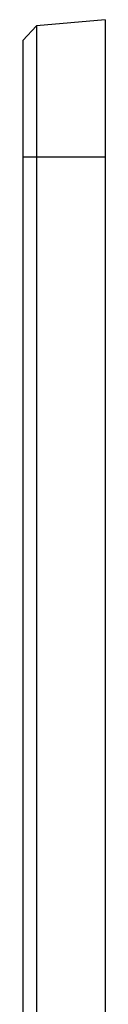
# Model space of a CAD drawing. Header units: millimetres. Extents: x 0 to 297, y 0 to 210.
# Tile 62 of 84: x 153 to 156, y 134 to 170. Entities that reach past the tile are written whole.
import ezdxf

# ---------------------------------------------------------------- set-up
doc = ezdxf.new("R2010")
doc.units = ezdxf.units.MM
doc.header["$LTSCALE"] = 16.335
doc.layers.get('0').update_dxf_attribs({"linetype": 'CONTINUOUS'})

msp = doc.modelspace()

# ---------------------------------------------------------------- linework, layer by layer
at = {"color": 7, "linetype": 'CONTINUOUS'}
for p, q in [((155.988, 169.506), (153.486, 169.287)), ((155.988, 169.506), (155.988, 109.506)), ((153.486, 169.287), (152.988, 168.743)), ((153.486, 169.287), (153.486, 109.725)), ((152.988, 168.743), (152.988, 110.268)), ((155.988, 164.506), (152.988, 164.506))]:
    msp.add_line(p, q, dxfattribs=at)

doc.saveas('drawing.dxf')
